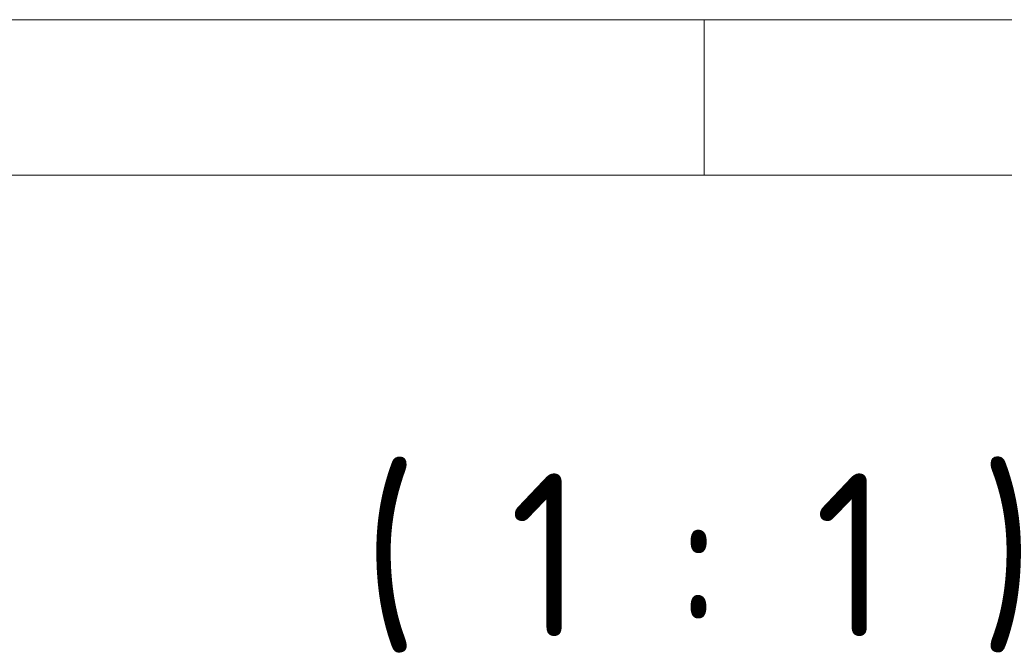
# Model space of a CAD drawing. Header units: millimetres. Extents: x 5 to 415, y 5 to 292.
# Tile 65 of 112: x 288 to 320, y 272 to 292. Entities that reach past the tile are written whole.
import ezdxf

# ---------------------------------------------------------------- set-up
doc = ezdxf.new("R2010")
doc.units = ezdxf.units.MM
doc.layers.add('Rahmen (ISO)', color=7, linetype='Continuous', lineweight=70)
doc.layers.add('Symbol (ISO)', color=7, linetype='Continuous', lineweight=25)
doc.styles.add('Bezeichnungstext (ISO)', font='isocpeur.ttf')

# ---------------------------------------------------------------- blocks, each defined once
blk = doc.blocks.new('Ränder Basler-A3')
at = {"layer": 'Rahmen (ISO)', "color": 7, "lineweight": 18}
blk.add_line((5, 292), (415, 292), dxfattribs=at)
at = {"layer": 'Rahmen (ISO)', "color": 7, "linetype": 'Continuous', "lineweight": 18}
blk.add_line((310, 292), (310, 287), dxfattribs=at)
at = {"layer": 'Rahmen (ISO)', "lineweight": 18}
for p, q in [((260, 287), (310, 287)), ((310, 287), (360, 287))]:
    blk.add_line(p, q, dxfattribs=at)

msp = doc.modelspace()

# ---------------------------------------------------------------- block references
msp.add_blockref('Ränder Basler-A3', (0, 0))

# ---------------------------------------------------------------- texts
at = {"layer": 'Symbol (ISO)', "insert": (298.95751576, 271.63280674), "char_height": 5.249999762, "attachment_point": 7, "style": 'Bezeichnungstext (ISO)'}
msp.add_mtext('( 1 : 1 )', dxfattribs=at)

doc.saveas('drawing.dxf')
